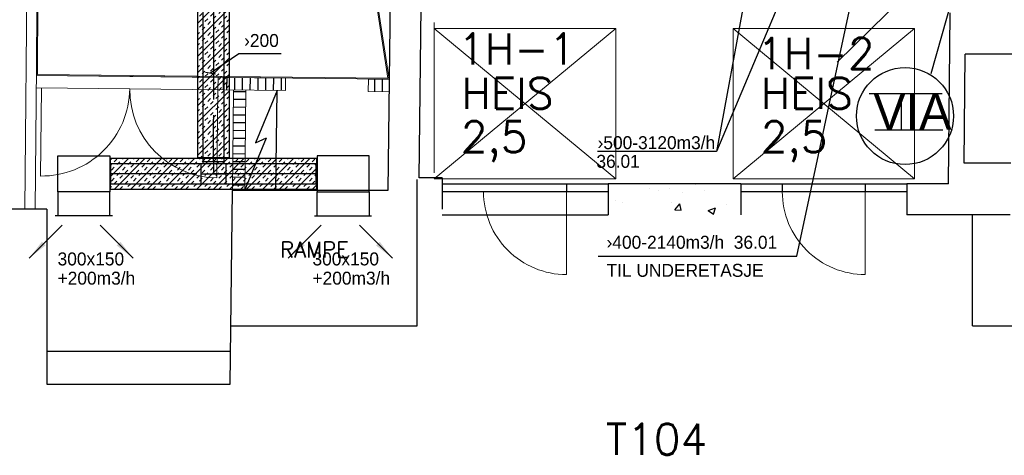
# Model space of a CAD drawing. Header units: millimetres. Extents: x 0 to 84060, y 0 to 52805.
# Tile 32 of 60: x 46341 to 55833, y 18435 to 22638. Entities that reach past the tile are written whole.
import ezdxf

# ---------------------------------------------------------------- set-up
doc = ezdxf.new("R2010")
doc.units = ezdxf.units.MM
doc.header["$LTSCALE"] = 50
doc.header["$MEASUREMENT"] = 0
doc.header["$PDMODE"] = 1
doc.linetypes.add('2V-CENT', pattern=[23, 20, -1.5, 0, -1.5])
doc.linetypes.add('CENTRUMLINJE', pattern=[27, 20, -3, 1, -3])
doc.layers.get('0').update_dxf_attribs({"linetype": 'CONTINUOUS'})
for name, color, linetype in [('20601A200D001$0$243-Dører', 7, 'CONTINUOUS'), ('20601A200D001$0$832-Romtekst', 7, 'CONTINUOUS'), ('20601A200D001$0$A12-HEL1', 251, 'CONTINUOUS'), ('20601A200D001$0$A12-HEL2', 251, 'CONTINUOUS'), ('20601A200D001$0$A12-HEL4', 251, 'CONTINUOUS'), ('20601A200D001$0$A12-SKR1', 251, 'CONTINUOUS'), ('20601A200D001$0$A23-HEL4', 251, 'CONTINUOUS'), ('20601A200D001$0$A24-HEL1', 252, 'CONTINUOUS'), ('20601A200D001$0$A24-HEL2', 252, 'CONTINUOUS'), ('20601A200D001$0$A24-SKR1', 251, 'CONTINUOUS'), ('V060-', 3, 'CONTINUOUS'), ('V061-', 1, 'CONTINUOUS'), ('V070-', 3, 'CONTINUOUS'), ('V071-', 1, 'CONTINUOUS'), ('V091', 1, 'CONTINUOUS'), ('xref', 7, 'CENTRUMLINJE')]:
    doc.layers.add(name, color=color, linetype=linetype)
doc.layers.add('20601A200D001$0$A2-VEGG-fill', color=253, linetype='CONTINUOUS', lineweight=18)
doc.layers.add('20601A200D001$0$A24', color=251, linetype='CONTINUOUS', lineweight=18)
doc.styles.add('20601A200D001$0$STANDARD', font='ROMANS.SHX')
doc.styles.add('FISO', font='fiso')
doc.styles.add('ISO', font='ISO')
doc.styles.add('SIMPLEX', font='SIMPLEX')

# ---------------------------------------------------------------- blocks, each defined once
blk = doc.blocks.new('CTK_P', base_point=(16236.144, 22620.378))
at = {"color": 0, "linetype": 'ByBlock'}
for p, q in [((16236.144, 22620.978), (16236.144, 22620.378)), ((16235.544, 22620.378), (16236.744, 22620.378))]:
    blk.add_line(p, q, dxfattribs=at)
blk = doc.blocks.new('KTK_P', base_point=(16236.144, 22620.378))
at = {"color": 0, "linetype": 'ByBlock'}
for p, q in [((16235.544, 22620.878), (16235.644, 22620.878)), ((16235.544, 22619.878), (16235.544, 22620.878)), ((16235.644, 22620.978), (16236.644, 22620.978)), ((16235.644, 22620.878), (16235.644, 22620.978)), ((16236.644, 22620.978), (16236.644, 22620.878)), ((16236.644, 22620.878), (16236.744, 22620.878)), ((16236.744, 22620.878), (16236.744, 22619.878)), ((16236.744, 22619.878), (16235.544, 22619.878))]:
    blk.add_line(p, q, dxfattribs=at)
blk = doc.blocks.new('3TK_P', base_point=(16236.144, 22620.378))
for p in [(16236.144, 22620.978), (16235.544, 22620.378), (16236.744, 22620.378)]:
    blk.add_point(p)
at = {"color": 1, "linetype": '2V-CENT'}
blk.add_blockref('CTK_P', (16236.144, 22620.378), dxfattribs=at)
at = {"color": 0, "linetype": 'ByBlock'}
blk.add_blockref('KTK_P', (16236.144, 22620.378), dxfattribs=at)
at = {"style": 'ISO', "flags": 3}
blk.add_attdef('0', (16236.144, 22620.378), '', height=1, dxfattribs=at)
blk = doc.blocks.new('TAK_P', base_point=(16247.5, 22586.5))
for p, q in [((16248, 22587), (16247, 22587)), ((16247, 22587), (16247, 22586)), ((16248, 22586), (16248, 22587)), ((16247, 22586), (16248, 22586))]:
    blk.add_line(p, q)
blk = doc.blocks.new('V420', base_point=(455, 404.5))
blk.add_line((455, 404.5), (464, 404.5))
blk.add_solid([(455, 404.5), (459, 405), (459, 404)])
blk = doc.blocks.new('V421', base_point=(455.5, 404.5))
at = {"rotation": 180}
blk.add_blockref('V420', (464.5, 404.5), dxfattribs=at)
blk = doc.blocks.new('C3A', base_point=(16246, 22590.5))
at = {"color": 0, "linetype": 'ByBlock'}
blk.add_line((16247, 22590.5), (16246, 22590.5), dxfattribs=at)
blk = doc.blocks.new('K3A', base_point=(16246, 22590.5))
at = {"color": 0, "linetype": 'ByBlock'}
for p, q in [((16246, 22591), (16247, 22591)), ((16247, 22591), (16247, 22590)), ((16247, 22590), (16246, 22590))]:
    blk.add_line(p, q, dxfattribs=at)
blk = doc.blocks.new('33A', base_point=(16246, 22590.5))
blk.add_point((16247, 22590.5))
at = {"color": 0, "linetype": 'ByBlock'}
blk.add_blockref('K3A', (16246, 22590.5), dxfattribs=at)
at = {"color": 1, "linetype": '2V-CENT'}
blk.add_blockref('C3A', (16246, 22590.5), dxfattribs=at)
at = {"style": 'SIMPLEX', "flags": 3}
blk.add_attdef('0', (16246, 22590.5), '', height=1, dxfattribs=at)
blk = doc.blocks.new('*X117')
at = {"color": 0}
for p, q in [((47214, 21121.7), (47392.5, 21300.3)), ((47214, 21280.8), (47233.5, 21300.3)), ((47251.6, 21000.3), (47551.6, 21300.3)), ((47252.4, 21266.2), (47278.9, 21292.8)), ((47278.9, 21239.7), (47305.4, 21266.2)), ((47332, 21292.8), (47339.5, 21300.3)), ((47385, 21239.7), (47411.5, 21266.2)), ((47410.7, 21000.3), (47710.7, 21300.3)), ((47438, 21292.8), (47445.6, 21300.3)), ((47464.5, 21266.2), (47491.1, 21292.8)), ((47569.8, 21000.3), (47869.8, 21300.3)), ((47570.6, 21266.2), (47597.1, 21292.8)), ((47597.1, 21239.7), (47623.6, 21266.2)), ((47650.2, 21292.8), (47657.7, 21300.3)), ((47703.2, 21239.7), (47729.7, 21266.2)), ((47728.9, 21000.3), (48028.9, 21300.3)), ((47756.2, 21292.8), (47763.8, 21300.3)), ((47782.7, 21266.2), (47809.3, 21292.8)), ((47888, 21000.3), (48188, 21300.3)), ((47888.8, 21266.2), (47915.3, 21292.8)), ((47915.3, 21239.7), (47941.8, 21266.2)), ((47968.4, 21292.8), (47975.9, 21300.3)), ((48021.4, 21239.7), (48047.9, 21266.2)), ((48047.1, 21000.3), (48347.1, 21300.3)), ((48074.4, 21292.8), (48082, 21300.3)), ((48100.9, 21266.2), (48127.5, 21292.8)), ((48206.2, 21000.3), (48506.2, 21300.3)), ((48207, 21266.2), (48233.5, 21292.8)), ((48233.5, 21239.7), (48260, 21266.2)), ((48286.6, 21292.8), (48294.1, 21300.3)), ((48339.6, 21239.7), (48366.1, 21266.2)), ((48365.3, 21000.3), (48665.3, 21300.3)), ((48392.6, 21292.8), (48400.2, 21300.3)), ((48419.1, 21266.2), (48445.7, 21292.8)), ((48524.4, 21000.3), (48824.4, 21300.3)), ((48525.2, 21266.2), (48551.7, 21292.8)), ((48551.7, 21239.7), (48578.2, 21266.2)), ((48604.8, 21292.8), (48612.3, 21300.3)), ((48657.8, 21239.7), (48684.3, 21266.2)), ((48683.5, 21000.3), (48983.5, 21300.3)), ((48710.8, 21292.8), (48718.4, 21300.3)), ((48737.3, 21266.2), (48763.9, 21292.8)), ((48842.6, 21000.3), (49142.6, 21300.3)), ((48843.4, 21266.2), (48869.9, 21292.8)), ((48869.9, 21239.7), (48896.4, 21266.2)), ((48923, 21292.8), (48930.5, 21300.3)), ((48976, 21239.7), (49002.5, 21266.2)), ((49029, 21292.8), (49036.6, 21300.3)), ((49055.5, 21266.2), (49082, 21292.8)), ((49161.6, 21266.2), (49188.1, 21292.8)), ((47214, 21227.8), (47225.9, 21239.7)), ((47225.9, 21186.7), (47252.4, 21213.2)), ((47332, 21186.7), (47358.5, 21213.2)), ((47358.5, 21160.2), (47385, 21186.7)), ((47411.5, 21213.2), (47438, 21239.7)), ((47464.5, 21160.2), (47491.1, 21186.7)), ((47517.6, 21213.2), (47544.1, 21239.7)), ((47544.1, 21186.7), (47570.6, 21213.2)), ((47650.2, 21186.7), (47676.7, 21213.2)), ((47676.7, 21160.2), (47703.2, 21186.7)), ((47729.7, 21213.2), (47756.2, 21239.7)), ((47782.7, 21160.2), (47809.3, 21186.7)), ((47835.8, 21213.2), (47862.3, 21239.7)), ((47862.3, 21186.7), (47888.8, 21213.2)), ((47968.4, 21186.7), (47994.9, 21213.2)), ((47994.9, 21160.2), (48021.4, 21186.7)), ((48047.9, 21213.2), (48074.4, 21239.7)), ((48100.9, 21160.2), (48127.5, 21186.7)), ((48154, 21213.2), (48180.5, 21239.7)), ((48180.5, 21186.7), (48207, 21213.2)), ((48286.6, 21186.7), (48313.1, 21213.2)), ((48313.1, 21160.2), (48339.6, 21186.7)), ((48366.1, 21213.2), (48392.6, 21239.7)), ((48419.1, 21160.2), (48445.7, 21186.7)), ((48472.2, 21213.2), (48498.7, 21239.7)), ((48498.7, 21186.7), (48525.2, 21213.2)), ((48604.8, 21186.7), (48631.3, 21213.2)), ((48631.3, 21160.2), (48657.8, 21186.7)), ((48684.3, 21213.2), (48710.8, 21239.7)), ((48737.3, 21160.2), (48763.9, 21186.7)), ((48790.4, 21213.2), (48816.9, 21239.7)), ((48816.9, 21186.7), (48843.4, 21213.2)), ((48923, 21186.7), (48949.5, 21213.2)), ((48949.5, 21160.2), (48976, 21186.7)), ((49001.7, 21000.3), (49205.3, 21203.9)), ((49002.5, 21213.2), (49029, 21239.7)), ((49055.5, 21160.2), (49082, 21186.7)), ((49108.6, 21213.2), (49135.1, 21239.7)), ((49135.1, 21186.7), (49161.6, 21213.2)), ((49188.1, 21239.7), (49205.3, 21256.9)), ((47225.9, 21080.6), (47252.4, 21107.1)), ((47252.4, 21054.1), (47278.9, 21080.6)), ((47278.9, 21133.7), (47305.4, 21160.2)), ((47305.4, 21107.1), (47332, 21133.7)), ((47358.5, 21054.1), (47385, 21080.6)), ((47411.5, 21107.1), (47438, 21133.7)), ((47438, 21080.6), (47464.5, 21107.1)), ((47491.1, 21133.7), (47517.6, 21160.2)), ((47544.1, 21080.6), (47570.6, 21107.1)), ((47570.6, 21054.1), (47597.1, 21080.6)), ((47597.1, 21133.7), (47623.6, 21160.2)), ((47623.6, 21107.1), (47650.2, 21133.7)), ((47676.7, 21054.1), (47703.2, 21080.6)), ((47729.7, 21107.1), (47756.2, 21133.7)), ((47756.2, 21080.6), (47782.7, 21107.1)), ((47809.3, 21133.7), (47835.8, 21160.2)), ((47862.3, 21080.6), (47888.8, 21107.1)), ((47888.8, 21054.1), (47915.3, 21080.6)), ((47915.3, 21133.7), (47941.8, 21160.2)), ((47941.8, 21107.1), (47968.4, 21133.7)), ((47994.9, 21054.1), (48021.4, 21080.6)), ((48047.9, 21107.1), (48074.4, 21133.7)), ((48074.4, 21080.6), (48100.9, 21107.1)), ((48127.5, 21133.7), (48154, 21160.2)), ((48180.5, 21080.6), (48207, 21107.1)), ((48207, 21054.1), (48233.5, 21080.6)), ((48233.5, 21133.7), (48260, 21160.2)), ((48260, 21107.1), (48286.6, 21133.7)), ((48313.1, 21054.1), (48339.6, 21080.6)), ((48366.1, 21107.1), (48392.6, 21133.7)), ((48392.6, 21080.6), (48419.1, 21107.1)), ((48445.7, 21133.7), (48472.2, 21160.2)), ((48498.7, 21080.6), (48525.2, 21107.1)), ((48525.2, 21054.1), (48551.7, 21080.6)), ((48551.7, 21133.7), (48578.2, 21160.2)), ((48578.2, 21107.1), (48604.8, 21133.7)), ((48631.3, 21054.1), (48657.8, 21080.6)), ((48684.3, 21107.1), (48710.8, 21133.7)), ((48710.8, 21080.6), (48737.3, 21107.1)), ((48763.9, 21133.7), (48790.4, 21160.2)), ((48816.9, 21080.6), (48843.4, 21107.1)), ((48843.4, 21054.1), (48869.9, 21080.6)), ((48869.9, 21133.7), (48896.4, 21160.2)), ((48896.4, 21107.1), (48923, 21133.7)), ((48949.5, 21054.1), (48976, 21080.6)), ((49002.5, 21107.1), (49029, 21133.7)), ((49029, 21080.6), (49055.5, 21107.1)), ((49082, 21133.7), (49108.6, 21160.2)), ((49135.1, 21080.6), (49161.6, 21107.1)), ((49161.6, 21054.1), (49188.1, 21080.6)), ((49188.1, 21133.7), (49205.3, 21150.8)), ((47214, 21015.7), (47225.9, 21027.6)), ((47305.4, 21001.1), (47332, 21027.6)), ((47357.7, 21000.3), (47358.5, 21001.1)), ((47385, 21027.6), (47411.5, 21054.1)), ((47463.8, 21000.3), (47464.5, 21001.1)), ((47491.1, 21027.6), (47517.6, 21054.1)), ((47517.6, 21001.1), (47544.1, 21027.6)), ((47623.6, 21001.1), (47650.2, 21027.6)), ((47675.9, 21000.3), (47676.7, 21001.1)), ((47703.2, 21027.6), (47729.7, 21054.1)), ((47782, 21000.3), (47782.7, 21001.1)), ((47809.3, 21027.6), (47835.8, 21054.1)), ((47835.8, 21001.1), (47862.3, 21027.6)), ((47941.8, 21001.1), (47968.4, 21027.6)), ((47994.1, 21000.3), (47994.9, 21001.1)), ((48021.4, 21027.6), (48047.9, 21054.1)), ((48100.2, 21000.3), (48100.9, 21001.1)), ((48127.5, 21027.6), (48154, 21054.1)), ((48154, 21001.1), (48180.5, 21027.6)), ((48260, 21001.1), (48286.6, 21027.6)), ((48312.3, 21000.3), (48313.1, 21001.1)), ((48339.6, 21027.6), (48366.1, 21054.1)), ((48418.4, 21000.3), (48419.1, 21001.1)), ((48445.7, 21027.6), (48472.2, 21054.1)), ((48472.2, 21001.1), (48498.7, 21027.6)), ((48578.2, 21001.1), (48604.8, 21027.6)), ((48630.5, 21000.3), (48631.3, 21001.1)), ((48657.8, 21027.6), (48684.3, 21054.1)), ((48736.6, 21000.3), (48737.3, 21001.1)), ((48763.9, 21027.6), (48790.4, 21054.1)), ((48790.4, 21001.1), (48816.9, 21027.6)), ((48896.4, 21001.1), (48923, 21027.6)), ((48948.7, 21000.3), (48949.5, 21001.1)), ((48976, 21027.6), (49002.5, 21054.1)), ((49054.8, 21000.3), (49055.5, 21001.1)), ((49082, 21027.6), (49108.6, 21054.1)), ((49108.6, 21001.1), (49135.1, 21027.6)), ((49160.8, 21000.3), (49205.3, 21044.8))]:
    blk.add_line(p, q, dxfattribs=at)
blk = doc.blocks.new('*X118')
at = {"color": 0}
for p, q in [((48059.5, 22603.7), (48323.6, 22867.7)), ((48059.5, 22762.8), (48164.5, 22867.7)), ((48059.5, 22815.8), (48074.4, 22830.7)), ((48100.9, 22857.2), (48111.5, 22867.7)), ((48154, 22804.2), (48180.5, 22830.7)), ((48180.5, 22777.7), (48207, 22804.2)), ((48207, 22857.2), (48217.5, 22867.7)), ((48233.5, 22830.7), (48260, 22857.2)), ((48286.6, 22777.7), (48313.1, 22804.2)), ((48339.6, 22830.7), (48359.5, 22850.7)), ((48059.5, 22444.6), (48359.5, 22744.6)), ((48059.5, 22709.8), (48074.4, 22724.6)), ((48074.4, 22671.6), (48100.9, 22698.1)), ((48100.9, 22751.2), (48127.5, 22777.7)), ((48127.5, 22724.6), (48154, 22751.2)), ((48180.5, 22671.6), (48207, 22698.1)), ((48233.5, 22724.6), (48260, 22751.2)), ((48260, 22698.1), (48286.6, 22724.6)), ((48313.1, 22751.2), (48339.6, 22777.7)), ((48074.4, 22565.5), (48100.9, 22592.1)), ((48127.5, 22618.6), (48154, 22645.1)), ((48154, 22592.1), (48180.5, 22618.6)), ((48207, 22645.1), (48233.5, 22671.6)), ((48260, 22592.1), (48286.6, 22618.6)), ((48286.6, 22565.5), (48313.1, 22592.1)), ((48313.1, 22645.1), (48339.6, 22671.6)), ((48339.6, 22618.6), (48359.5, 22638.5)), ((48059.5, 22285.5), (48359.5, 22585.5)), ((48059.5, 22497.6), (48074.4, 22512.5)), ((48100.9, 22539), (48127.5, 22565.5)), ((48154, 22486), (48180.5, 22512.5)), ((48207, 22539), (48233.5, 22565.5)), ((48233.5, 22512.5), (48260, 22539)), ((48339.6, 22512.5), (48359.5, 22532.5)), ((48059.5, 22126.4), (48359.5, 22426.4)), ((48059.5, 22391.6), (48074.4, 22406.4)), ((48100.9, 22433), (48127.5, 22459.5)), ((48127.5, 22406.4), (48154, 22433)), ((48180.5, 22459.5), (48207, 22486)), ((48233.5, 22406.4), (48260, 22433)), ((48260, 22379.9), (48286.6, 22406.4)), ((48286.6, 22459.5), (48313.1, 22486)), ((48313.1, 22433), (48339.6, 22459.5)), ((48074.4, 22353.4), (48100.9, 22379.9)), ((48127.5, 22300.4), (48154, 22326.9)), ((48180.5, 22353.4), (48207, 22379.9)), ((48207, 22326.9), (48233.5, 22353.4)), ((48313.1, 22326.9), (48339.6, 22353.4)), ((48339.6, 22300.4), (48359.5, 22320.3)), ((48059.5, 21967.3), (48359.5, 22267.3)), ((48074.4, 22247.3), (48100.9, 22273.9)), ((48100.9, 22220.8), (48127.5, 22247.3)), ((48154, 22273.9), (48180.5, 22300.4)), ((48207, 22220.8), (48233.5, 22247.3)), ((48233.5, 22194.3), (48260, 22220.8)), ((48260, 22273.9), (48286.6, 22300.4)), ((48286.6, 22247.3), (48313.1, 22273.9)), ((48339.6, 22194.3), (48359.5, 22214.3)), ((48059.5, 22179.4), (48074.4, 22194.3)), ((48100.9, 22114.8), (48127.5, 22141.3)), ((48154, 22167.8), (48180.5, 22194.3)), ((48180.5, 22141.3), (48207, 22167.8)), ((48286.6, 22141.3), (48313.1, 22167.8)), ((48313.1, 22114.8), (48339.6, 22141.3)), ((48059.5, 21808.2), (48359.5, 22108.2)), ((48059.5, 22073.4), (48074.4, 22088.2)), ((48074.4, 22035.2), (48100.9, 22061.7)), ((48127.5, 22088.2), (48154, 22114.8)), ((48180.5, 22035.2), (48207, 22061.7)), ((48207, 22008.7), (48233.5, 22035.2)), ((48233.5, 22088.2), (48260, 22114.8)), ((48260, 22061.7), (48286.6, 22088.2)), ((48313.1, 22008.7), (48339.6, 22035.2)), ((48059.5, 21649.1), (48359.5, 21949.1)), ((48074.4, 21929.1), (48100.9, 21955.7)), ((48100.9, 21902.6), (48127.5, 21929.1)), ((48127.5, 21982.2), (48154, 22008.7)), ((48154, 21955.7), (48180.5, 21982.2)), ((48207, 21902.6), (48233.5, 21929.1)), ((48260, 21955.7), (48286.6, 21982.2)), ((48286.6, 21929.1), (48313.1, 21955.7)), ((48339.6, 21982.2), (48359.5, 22002.1)), ((48059.5, 21861.2), (48074.4, 21876.1)), ((48154, 21849.6), (48180.5, 21876.1)), ((48180.5, 21823.1), (48207, 21849.6)), ((48233.5, 21876.1), (48260, 21902.6)), ((48286.6, 21823.1), (48313.1, 21849.6)), ((48339.6, 21876.1), (48359.5, 21896.1)), ((48059.5, 21490), (48359.5, 21790)), ((48059.5, 21755.2), (48074.4, 21770.1)), ((48074.4, 21717), (48100.9, 21743.5)), ((48100.9, 21796.6), (48127.5, 21823.1)), ((48127.5, 21770.1), (48154, 21796.6)), ((48180.5, 21717), (48207, 21743.5)), ((48233.5, 21770.1), (48260, 21796.6)), ((48260, 21743.5), (48286.6, 21770.1)), ((48313.1, 21796.6), (48339.6, 21823.1)), ((48127.5, 21664), (48154, 21690.5)), ((48154, 21637.5), (48180.5, 21664)), ((48207, 21690.5), (48233.5, 21717)), ((48260, 21637.5), (48286.6, 21664)), ((48313.1, 21690.5), (48339.6, 21717)), ((48339.6, 21664), (48359.5, 21683.9)), ((48059.5, 21330.9), (48359.5, 21630.9)), ((48059.5, 21543), (48074.4, 21557.9)), ((48074.4, 21611), (48100.9, 21637.5)), ((48100.9, 21584.4), (48127.5, 21611)), ((48154, 21531.4), (48180.5, 21557.9)), ((48207, 21584.4), (48233.5, 21611)), ((48233.5, 21557.9), (48260, 21584.4)), ((48286.6, 21611), (48313.1, 21637.5)), ((48339.6, 21557.9), (48359.5, 21577.9)), ((48059.5, 21437), (48074.4, 21451.9)), ((48100.9, 21478.4), (48127.5, 21504.9)), ((48127.5, 21451.9), (48154, 21478.4)), ((48180.5, 21504.9), (48207, 21531.4)), ((48197.2, 21309.4), (48359.5, 21471.8)), ((48233.5, 21451.9), (48260, 21478.4)), ((48260, 21425.3), (48286.6, 21451.9)), ((48286.6, 21504.9), (48313.1, 21531.4)), ((48313.1, 21478.4), (48339.6, 21504.9)), ((48074.4, 21398.8), (48100.9, 21425.3)), ((48127.5, 21345.8), (48154, 21372.3)), ((48180.5, 21398.8), (48207, 21425.3)), ((48207, 21372.3), (48233.5, 21398.8)), ((48313.1, 21372.3), (48339.6, 21398.8)), ((48339.6, 21345.8), (48359.5, 21365.7)), ((48091.1, 21309.4), (48100.9, 21319.3)), ((48154, 21319.3), (48180.5, 21345.8)), ((48260, 21319.3), (48286.6, 21345.8)), ((48303.2, 21309.4), (48313.1, 21319.3)), ((48356.3, 21309.4), (48359.5, 21312.7))]:
    blk.add_line(p, q, dxfattribs=at)
blk = doc.blocks.new('*X176')
at = {"color": 0}
for p, q in [((66484.6, 21008.1), (66484.6, 21008.1)), ((66568.8, 20988.6), (66568.8, 20988.6)), ((66682.6, 21011.4), (66682.6, 21011.4)), ((66933, 21044.3), (66933, 21044.3)), ((67018.4, 20985.5), (67018.4, 20985.5)), ((67073.9, 21052.6), (67073.9, 21052.6)), ((66161.6, 20896.3), (66161.6, 20896.3)), ((66805.3, 20972.8), (66805.3, 20972.8)), ((66222.2, 20872.7), (66222.2, 20872.7)), ((66695.5, 20873.7), (66695.5, 20873.7)), ((66731, 20803.7), (66779.2, 20861.2)), ((66731, 20803.7), (66790.7, 20798.5)), ((66790.8, 20798.4), (66779.2, 20861.1)), ((67051.7, 20796.4), (67121.7, 20823.2)), ((67051.7, 20796.4), (67101.5, 20762.8)), ((67101.5, 20762.8), (67121.7, 20823.2)), ((67229.3, 20851.2), (67229.3, 20851.2))]:
    blk.add_line(p, q, dxfattribs=at)
blk = doc.blocks.new('*X208')
at = {"color": 0}
for p, q in [((63836.4, 21886.9), (63837.7, 22006.9)), ((63911.4, 21886.1), (63912.7, 22006.1))]:
    blk.add_line(p, q, dxfattribs=at)
blk = doc.blocks.new('*X209')
at = {"color": 0}
for p, q in [((62474.8, 21888.5), (62594.8, 21887.1)), ((62473.1, 21738.5), (62593.1, 21737.2)), ((62473.9, 21813.5), (62593.9, 21812.2)), ((62472.3, 21663.5), (62592.3, 21662.2)), ((62471.5, 21588.5), (62591.5, 21587.2)), ((62470.7, 21513.5), (62590.7, 21512.2)), ((62469, 21363.5), (62589, 21362.2)), ((62469.9, 21438.5), (62589.8, 21437.2)), ((62468.2, 21288.5), (62588.2, 21287.2)), ((62467.4, 21213.5), (62587.4, 21212.2)), ((62466.6, 21138.5), (62586.6, 21137.2)), ((62464.9, 20988.5), (62584.9, 20987.2)), ((62465.8, 21063.5), (62585.8, 21062.2))]:
    blk.add_line(p, q, dxfattribs=at)
blk = doc.blocks.new('*X222')
at = {"color": 0}
for p, q in [((62411.5, 21902.5), (62412.8, 22022.5)), ((62486.5, 21901.6), (62487.8, 22021.6)), ((62561.5, 21900.8), (62562.8, 22020.8)), ((62636.5, 21900), (62637.8, 22020)), ((62711.5, 21899.2), (62712.8, 22019.2)), ((62786.4, 21898.4), (62787.8, 22018.4)), ((62861.4, 21897.6), (62862.8, 22017.5)), ((62936.4, 21896.7), (62937.7, 22016.7))]:
    blk.add_line(p, q, dxfattribs=at)
blk = doc.blocks.new('20601A200D001')
at = {"layer": '20601A200D001$0$A2-VEGG-fill'}
h = blk.add_hatch(color=256, dxfattribs=at)
h.paths.add_polyline_path([(144499.92312, 23752.68699), (144499.92332, 23752.6159), (144499.92312, 22139.61688)], flags=0)
h.paths.add_polyline_path([(144504.48036, 22099.63688), (144509.92294, 23752.6159), (144499.92312, 23752.68699), (144494.48067, 22099.74596)], flags=0)
for points in [[(147892.40934, 22072.67933), (147781.70312, 22792.1543), (147771.81687, 22790.65021), (147882.27464, 22072.78989)], [(147893.95073, 22062.66192), (147892.40934, 22072.67933), (144504.51329, 22109.63712), (144504.48036, 22099.63688)]]:
    blk.add_hatch(color=256, dxfattribs=at).paths.add_polyline_path(points, flags=0)
at = {"layer": '20601A200D001$0$243-Dører', "linetype": 'Continuous', "lineweight": 0, "ltscale": 1000}
for points in [[(144494.48438, 22099.74219), (146294.375, 22080.11133)], [(146243.0625, 21960.66211), (146244.375, 22080.65625)], [(144493.17188, 21979.74805), (146293.0625, 21960.11719)], [(144543.17188, 21979.20312), (144533.90625, 21129.25391)], [(146243.0625, 21960.66211), (146233.79688, 21110.71289)], [(149603.375, 20978.57812), (149603.375, 20178.57812)], [(152483.375, 20978.57812), (152483.375, 20178.57812)]]:
    blk.add_lwpolyline(points, dxfattribs=at)
at = {"layer": '20601A200D001$0$243-Dører', "color": 7, "linetype": 'Continuous', "lineweight": 0, "ltscale": 1000}
for centre, radius, start, end in [((144543.17591, 21979.20299), 849.99963, 269.375149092, 359.375166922), ((146243.07765, 21960.66541), 850.00318, 179.375251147, 269.374402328), ((149603.37125, 20978.57437), 799.99625, 179.999731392, 270.000268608), ((152483.37125, 20978.57437), 799.99625, 179.999731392, 270.000268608)]:
    blk.add_arc(centre, radius, start, end, dxfattribs=at)
at = {"layer": '20601A200D001$0$A12-HEL1'}
for p, q in [((148403.36977, 21053.57851), (150003.36977, 21053.57851)), ((148403.36977, 20978.57851), (150003.36977, 20978.57851)), ((149603.36977, 21053.57851), (149603.36977, 20978.57851)), ((151283.36977, 21053.57851), (152883.36977, 21053.57851)), ((151283.36977, 20978.57851), (152883.36977, 20978.57851)), ((151683.36977, 21053.57851), (151683.36977, 20978.57851)), ((152483.36977, 21053.57851), (152483.36977, 20978.57851))]:
    blk.add_line(p, q, dxfattribs=at)
at = {"layer": '20601A200D001$0$A12-HEL2', "color": 7, "linetype": 'Continuous', "lineweight": 0, "ltscale": 1000}
for points in [[(144480.42188, 20810.83984), (144558.03125, 29071.77148)], [(144448.875, 28124.83984), (144380.42188, 20810.83984)], [(148328.46875, 21160.83984), (148328.46875, 22610.83984)], [(150078.92188, 22553.57812), (148328.46875, 22553.57812)], [(148328.46875, 21103.57812), (150078.92188, 22553.57812)], [(148328.46875, 22553.57812), (150078.92188, 21103.57812)], [(150078.92188, 21103.57812), (150078.92188, 22553.57812)], [(152958.92188, 22553.57812), (151208.92188, 22553.57812)], [(151208.92188, 21103.57812), (151208.92188, 22553.57812)], [(151208.92188, 21103.57812), (152958.92188, 22553.57812)], [(151208.92188, 22553.57812), (152958.92188, 21103.57812)], [(152958.92188, 21103.57812), (152958.92188, 22553.57812)], [(150078.92188, 21103.57812), (148328.46875, 21103.57812)], [(152958.92188, 21103.57812), (151208.92188, 21103.57812)]]:
    blk.add_lwpolyline(points, dxfattribs=at)
at = {"layer": '20601A200D001$0$A12-HEL4'}
for p, q in [((147902.9702, 22910.83904), (147882.55302, 20990.83904)), ((148183.9151, 21110.83904), (148201.91101, 22760.83904)), ((153284.21843, 21053.57851), (153302.21434, 22703.57851)), ((153436.40867, 21253.57851), (153447.86061, 22303.57851)), ((153897.88738, 22303.57851), (153447.86061, 22303.57851)), ((153886.43544, 21253.57851), (153436.40867, 21253.57851)), ((148162.5518, 19683.57851), (148162.5518, 21097.03115)), ((148403.36977, 21110.83904), (148183.9151, 21110.83904)), ((148403.36977, 21110.83904), (148403.36977, 20810.83904)), ((146362.10389, 19120.83904), (146382.49925, 20990.83904)), ((147882.55302, 20990.83904), (146382.49925, 20990.83904)), ((150003.36977, 21053.57851), (150003.36977, 20753.57851)), ((151283.36977, 21053.57851), (150003.36977, 21053.57851)), ((151283.36977, 21053.57851), (151283.36977, 20753.57851)), ((153284.21843, 21053.57851), (152883.36977, 21053.57851)), ((152883.36977, 21053.57851), (152883.36977, 20753.57851)), ((144593.3685, 20810.83904), (142071.54902, 20810.83904)), ((144593.3685, 20810.83904), (142173.36977, 20810.83904)), ((144593.3685, 20810.83904), (144593.3685, 19120.83904)), ((153880.98213, 20753.57851), (152883.36977, 20753.57851)), ((153516.70311, 19683.57851), (153516.70311, 20753.57851)), ((146368.24147, 19683.57851), (148162.5518, 19683.57851)), ((153516.70311, 19683.57851), (156283.36977, 19683.57851)), ((144593.3685, 19440.83904), (146365.59401, 19440.83904)), ((144593.3685, 19120.83904), (146362.10389, 19120.83904))]:
    blk.add_line(p, q, dxfattribs=at)
at = {"layer": '20601A200D001$0$A12-SKR1'}
blk.add_line((148403.36977, 20753.57851), (150003.36977, 20753.57851), dxfattribs=at)
at = {"layer": '20601A200D001$0$A23-HEL4'}
blk.add_line((144593.3685, 20810.83904), (144593.3685, 19440.83904), dxfattribs=at)
at = {"layer": '20601A200D001$0$A24'}
for p, q in [((144499.92312, 23752.68699), (144494.48067, 22099.74596)), ((144504.51329, 22109.63712), (144509.92294, 23752.6159)), ((147771.81687, 22790.65021), (147882.27464, 22072.78989)), ((147893.95073, 22062.66192), (147781.70312, 22792.1543)), ((144494.48067, 22099.74596), (147893.95073, 22062.66192)), ((147882.27464, 22072.78989), (144504.51329, 22109.63712))]:
    blk.add_line(p, q, dxfattribs=at)
at = {"layer": '20601A200D001$0$A24-HEL1'}
for p, q in [((146813.03393, 21954.44661), (146605.28649, 21450.76565)), ((146802.52423, 20990.83904), (146813.03393, 21954.44661)), ((146502.54208, 20994.11083), (146710.28951, 21497.79179)), ((146605.28649, 21450.76565), (146710.28951, 21497.79179))]:
    blk.add_line(p, q, dxfattribs=at)
at = {"layer": '20601A200D001$0$A24-HEL2', "color": 7, "linetype": 'Continuous', "lineweight": 0, "ltscale": 1000}
for points in [[(146293.0625, 21960.11719), (146294.375, 22080.11133)], [(146294.375, 22080.11133), (146894.34375, 22073.56641)], [(146893.03125, 21953.57422), (146894.34375, 22073.56641)], [(147692.98438, 21944.84961), (147694.29688, 22064.8418)], [(147694.29688, 22064.8418), (147893.95312, 22062.66406)], [(146293.0625, 21960.11719), (146893.03125, 21953.57422)], [(146382.5, 20990.83984), (146393.0625, 21959.02734)], [(146502.48438, 20989.53125), (146513.04688, 21957.71875)], [(147692.98438, 21944.84961), (147892.67188, 21942.67188)]]:
    blk.add_lwpolyline(points, dxfattribs=at)
at = {"layer": '20601A200D001$0$A12-SKR1'}
blk.add_blockref('*X176', (83918.15156, 0), dxfattribs=at)
at = {"layer": '20601A200D001$0$A24-SKR1'}
for name in ['*X222', '*X208', '*X209']:
    blk.add_blockref(name, (83918.15156, 57.26053), dxfattribs=at)
at = {"layer": '20601A200D001$0$832-Romtekst', "color": 7, "linetype": 'Continuous', "style": '20601A200D001$0$STANDARD'}
for s, height, p in [('1H-1', 300, (148559.80037, 22204.57866)), ('1H-2', 300, (151442.5355, 22161.49992)), ('HEIS', 300, (148590.53602, 21777.84052)), ('HEIS', 300, (151475.16207, 21777.84052)), ('2,5', 300, (148583.98934, 21357.93031)), ('2,5', 300, (151475.41546, 21357.93031)), ('RAMPE', 150, (146842.49898, 20344.77281)), ('T104', 300, (149982.91589, 18440.33373))]:
    blk.add_text(s, height=height, dxfattribs=at).set_placement(p)

msp = doc.modelspace()

# ---------------------------------------------------------------- linework, layer by layer
at = {"layer": 'V060-', "color": 1, "linetype": 'Continuous'}
for p, q in [((48059.5, 21309.4), (48059.5, 22867.7)), ((48359.5, 22867.7), (48359.5, 21309.4)), ((47214, 21300.3), (49205.3, 21300.3)), ((48059.5, 21309.4), (48359.5, 21309.4)), ((49205.3, 21000.3), (47214, 21000.3))]:
    msp.add_line(p, q, dxfattribs=at)
at = {"layer": 'V060-', "linetype": 'Continuous'}
for p, q in [((48109.5, 21678), (48109.5, 22867.7)), ((48309.5, 22867.7), (48309.5, 21678)), ((48109.5, 21270.3), (48109.5, 21678)), ((48309.5, 21678), (48309.5, 21270.3)), ((47214, 21250.3), (49205.3, 21250.3)), ((49205.3, 21050.3), (47214, 21050.3)), ((46709.9, 20975.3), (46709.9, 20744.7)), ((47209.9, 20744.7), (47209.9, 20975.3)), ((49209.2, 20744.7), (49209.2, 20975.3)), ((49709.2, 20975.3), (49709.2, 20744.7))]:
    msp.add_line(p, q, dxfattribs=at)
at = {"layer": 'V060-', "color": 1, "linetype": '2V-CENT'}
for p, q in [((48209.5, 22867.7), (48209.5, 21678)), ((48209.5, 21270.3), (48209.5, 21678)), ((49199.2, 21150.3), (47219.9, 21150.3))]:
    msp.add_line(p, q, dxfattribs=at)
at = {"layer": 'V060-', "color": 1}
for p, q in [((47214, 21300.3), (47214, 21000.3)), ((49205.3, 21000.3), (49205.3, 21300.3))]:
    msp.add_line(p, q, dxfattribs=at)
at = {"layer": 'V060-', "color": 6}
for p, q in [((47234.9, 20744.7), (46684.9, 20744.7)), ((49184.2, 20744.7), (49734.2, 20744.7))]:
    msp.add_line(p, q, dxfattribs=at)
at = {"layer": 'V061-'}
for p, q in [((53744.3, 22989.8), (53059.6, 21366.4)), ((53353.1, 22975.8), (53059.6, 21366.4)), ((53833.1, 20355), (54398.8, 23012.7)), ((54964.5, 22956.2), (54221, 22229.1)), ((48180.4, 22124.1), (48455, 22312.2)), ((48455, 22312.2), (48863.3, 22312.2)), ((48131, 22131.9), (48229.8, 22116.2)), ((53059.6, 21366.4), (51913, 21366.4)), ((51917.4, 20355), (53833.1, 20355))]:
    msp.add_line(p, q, dxfattribs=at)
at = {"layer": 'V091'}
msp.add_line((55128.4, 22117.8), (55334.4, 22846.7), dxfattribs=at)
at = {"layer": 'V091', "color": 3}
for p, q in [((54531.8, 21926.4), (55233.1, 21926.4)), ((54839.2, 21926.4), (54839.2, 21575.9)), ((54584.1, 21575.9), (55241.8, 21575.9))]:
    msp.add_line(p, q, dxfattribs=at)
at = {"layer": 'V091'}
msp.add_circle((54875.7, 21708), 467.7, dxfattribs=at)

# ---------------------------------------------------------------- block references
at = {"layer": 'V060-', "color": 1}
for name in ['*X118', '*X117']:
    msp.add_blockref(name, (0, 0), dxfattribs=at)
at = {"layer": 'V060-', "linetype": 'Continuous', "xscale": 200.0000000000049, "yscale": 200.0000000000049, "zscale": 200.0000000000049}
msp.add_blockref('3TK_P', (48209.5, 21150.3), dxfattribs=at)
at = {"layer": 'V070-'}
for name, p, xscale, yscale, zscale, rotation in [('TAK_P', (46959.9, 21150.3), -500, 350, 500, 180), ('TAK_P', (49459.2, 21150.3), 500, 350, 500, 180), ('V421', (46749.7, 20654.3), 50, 50, 50, 225), ('V421', (47117.7, 20654.3), 50, 50, 50, 315), ('V421', (49249.1, 20654.3), 50, 50, 50, 225), ('V421', (49617.1, 20654.3), 50, 50, 50, 315)]:
    msp.add_blockref(name, p, dxfattribs=dict(at, xscale=xscale, yscale=yscale, zscale=zscale, rotation=rotation))
at = {"layer": 'V070-', "linetype": 'Continuous', "yscale": 200, "zscale": 10, "rotation": 180}
for p, xscale in [((47209.9, 21150.3), -10), ((49209.2, 21150.3), 10)]:
    msp.add_blockref('33A', p, dxfattribs=dict(at, xscale=xscale))
at = {"layer": 'xref'}
msp.add_blockref('20601A200D001', (-97990.7, 0), dxfattribs=at)

# ---------------------------------------------------------------- texts
at = {"layer": 'V061-', "color": 1, "style": 'FISO'}
for s, p in [('›200', (48505, 22374.3)), ('›500-3120m3/h', (51912, 21388.6)), ('36.01', (51900.7, 21208.4)), ('›400-2140m3/h  36.01', (51998.6, 20427.7)), ('TIL UNDERETASJE', (51998.6, 20156.9))]:
    msp.add_text(s, height=125, dxfattribs=at).set_placement(p)
at = {"layer": 'V071-', "color": 1, "style": 'FISO'}
for s, p in [('300x150', (46706.8, 20266.9)), ('300x150', (49163.9, 20266.9)), ('+200m3/h', (46706.8, 20081.5)), ('+200m3/h', (49163.9, 20081.5))]:
    msp.add_text(s, height=125, dxfattribs=at).set_placement(p)
at = {"layer": 'V091', "color": 3, "style": 'FISO'}
msp.add_text('VIA', height=350, dxfattribs=at).set_placement((54570, 21576.4))

doc.saveas('drawing.dxf')
